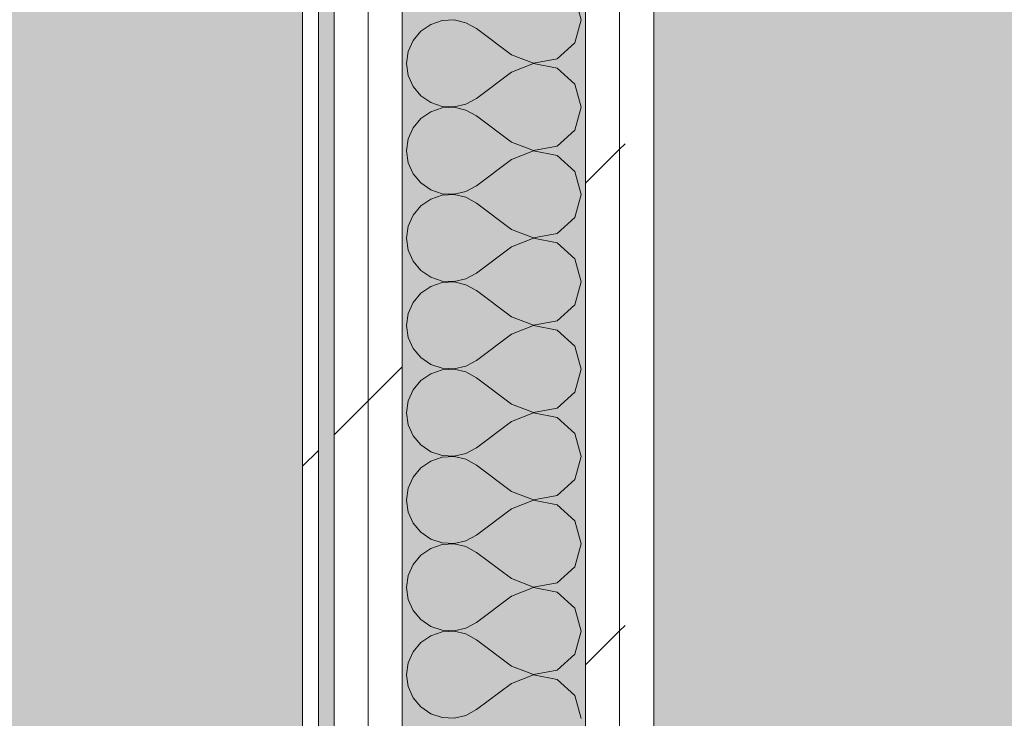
# Model space of a CAD drawing. Header units: millimetres. Extents: x -40968 to 13979, y -19284 to 4746.
# Tile 238 of 256: x -7263 to -6887, y -817 to -550. Entities that reach past the tile are written whole.
import ezdxf

# ---------------------------------------------------------------- set-up
doc = ezdxf.new("R2010")
doc.units = ezdxf.units.MM
doc.header["$MEASUREMENT"] = 0
doc.linetypes.add('Wipeout_Contour', pattern=[1000, 0, -1000])
doc.layers.add('Nuevo_08_E_Envans secs', color=7, linetype='Continuous')
doc.layers.add('Nuevo_14_PAV_Soft Light Grey 0554', color=7, linetype='Continuous')
doc.layers.add('Nuevo_08_E_Envans secs_Pluma_Nº__1', color=7, linetype='Continuous', lineweight=5)
for name, color, linetype, lineweight, true_color in [('Nuevo_08_E_Envans secs_Pluma_Nº__102', 7, 'Continuous', 5, 0xcccccc), ('Nuevo_08_E_Envans secs_Pluma_Nº__171', 171, 'Continuous', 13, 0xaaaaff), ('Nuevo_08_E_Envans secs_Pluma_Nº__177', 7, 'Continuous', 15, 0xf7e046), ('Nuevo_14_PAV_Soft Light Grey 0554_Pluma_Nº__245', 7, 'Continuous', 13, 0xe8e8e8)]:
    doc.layers.add(name, color=color, linetype=linetype, lineweight=lineweight, true_color=true_color)
pattern_1 = [(45, (0, 0), (-183.848, 183.848), [195, -65]), (45, (7e-14, 183.85), (-183.848, 183.848), [195, -65])]

# ---------------------------------------------------------------- blocks, each defined once
blk = doc.blocks.new('Forjado_1_1', base_point=(-23046.79, -1194.06))
at = {"layer": 'Nuevo_14_PAV_Soft Light Grey 0554_Pluma_Nº__245', "linetype": 'Continuous', "lineweight": 0, "true_color": 0xe8e8e8}
h = blk.add_hatch(color=254, dxfattribs=at)
h.paths.add_polyline_path([(-23046.79, -1194.06), (-1631.11, -1193.63), (-1631.11, -6938.97), (-1556.11, -6938.97), (-1556.11, -7503.98), (-1616.26, -7503.98), (-1616.05, -11935.98), (-1564.89, -11935.98), (-1564.89, -12491.98), (-2024.11, -12491.98), (-2024.11, -12338.98), (-6997.39, -12338.98), (-6997.39, -12391.98), (-3637.68, -12391.98), (-3638.94, -13690.72), (-3644.87, -17130.96), (428.17, -17130.98), (428.89, -16788.98), (778.89, -16788.98), (778.35, -17142.97), (2622.91, -17145.82), (2623.01, -17079.79), (3389.91, -17080.98), (3389.61, -17276.98), (5489.84, -17280.21), (5489.84, -17141.49), (5763.89, -17141.49), (5763.89, -16738.98), (6378.89, -16738.98), (6378.89, -12488.98), (5778.89, -12488.98), (5779.74, -11938.87), (6782.11, -11938.85), (6782.11, -9207.42), (6082.11, -9207.42), (6016.11, -7504.98), (6016.11, -9073.42), (2073.42, -9073.42), (2073.42, -5267.32), (5998.89, -5267.32), (5998.89, -1708.98), (5884.89, -967.98), (7332.11, -967.98), (7332.11, 1999.55), (-28277.4, 1999.55), (-23028.39, 1969.01)])
h.paths.add_polyline_path([(492.89, -5267.32), (1951.42, -5267.32), (1951.42, -9073.42), (492.89, -9073.42)], flags=0)
blk = doc.blocks.new('*X221')
at = {"layer": 'Nuevo_08_E_Envans secs_Pluma_Nº__102', "color": 254, "linetype": 'Continuous', "lineweight": 5, "true_color": 0xcccccc}
for p, q in [((-7048.77, -550), (-7051.26, -541.24)), ((-7106.23, -551.76), (-7110.02, -554.36)), ((-7101.87, -550.29), (-7106.23, -551.76)), ((-7097.28, -550.07), (-7101.87, -550.29)), ((-7092.8, -551.11), (-7097.28, -550.07)), ((-7088.77, -553.33), (-7092.8, -551.11)), ((-7051.26, -558.76), (-7048.77, -550)), ((-7110.02, -554.36), (-7112.95, -557.9)), ((-7075.44, -563.33), (-7088.77, -553.33)), ((-7112.95, -557.9), (-7114.81, -562.11)), ((-7057.99, -564.91), (-7051.26, -558.76)), ((-7114.81, -562.11), (-7115.44, -566.67)), ((-7075.44, -563.33), (-7066.94, -566.6)), ((-7115.44, -566.67), (-7114.81, -571.22)), ((-7066.94, -566.73), (-7075.44, -570)), ((-7066.94, -566.6), (-7057.99, -564.91)), ((-7057.99, -568.43), (-7066.94, -566.73)), ((-7114.81, -571.22), (-7112.95, -575.43)), ((-7075.44, -570), (-7088.77, -580)), ((-7051.26, -574.57), (-7057.99, -568.43)), ((-7048.77, -583.33), (-7051.26, -574.57)), ((-7112.95, -575.43), (-7110.02, -578.97)), ((-7110.02, -578.97), (-7106.23, -581.57)), ((-7106.23, -581.57), (-7101.87, -583.04)), ((-7097.28, -583.27), (-7092.8, -582.23)), ((-7092.8, -582.23), (-7088.77, -580)), ((-7106.23, -585.09), (-7110.02, -587.7)), ((-7101.87, -583.62), (-7106.23, -585.09)), ((-7101.87, -583.04), (-7097.28, -583.27)), ((-7097.28, -583.4), (-7101.87, -583.62)), ((-7092.8, -584.44), (-7097.28, -583.4)), ((-7088.77, -586.67), (-7092.8, -584.44)), ((-7051.26, -592.1), (-7048.77, -583.33)), ((-7110.02, -587.7), (-7112.95, -591.24)), ((-7075.44, -596.67), (-7088.77, -586.67)), ((-7112.95, -591.24), (-7114.81, -595.45)), ((-7057.99, -598.24), (-7051.26, -592.1)), ((-7114.81, -595.45), (-7115.44, -600)), ((-7075.44, -596.67), (-7066.94, -599.93)), ((-7115.44, -600), (-7114.81, -604.55)), ((-7066.94, -600.07), (-7075.44, -603.33)), ((-7066.94, -599.93), (-7057.99, -598.24)), ((-7057.99, -601.76), (-7066.94, -600.07)), ((-7114.81, -604.55), (-7112.95, -608.76)), ((-7075.44, -603.33), (-7088.77, -613.33)), ((-7051.26, -607.9), (-7057.99, -601.76)), ((-7112.95, -608.76), (-7110.02, -612.3)), ((-7048.77, -616.67), (-7051.26, -607.9)), ((-7110.02, -612.3), (-7106.23, -614.91)), ((-7106.23, -614.91), (-7101.87, -616.38)), ((-7097.28, -616.6), (-7092.8, -615.56)), ((-7092.8, -615.56), (-7088.77, -613.33)), ((-7106.23, -618.43), (-7110.02, -621.03)), ((-7101.87, -616.96), (-7106.23, -618.43)), ((-7101.87, -616.38), (-7097.28, -616.6)), ((-7097.28, -616.73), (-7101.87, -616.96)), ((-7092.8, -617.77), (-7097.28, -616.73)), ((-7088.77, -620), (-7092.8, -617.77)), ((-7075.44, -630), (-7088.77, -620)), ((-7051.26, -625.43), (-7048.77, -616.67)), ((-7110.02, -621.03), (-7112.95, -624.57)), ((-7112.95, -624.57), (-7114.81, -628.78)), ((-7057.99, -631.57), (-7051.26, -625.43)), ((-7114.81, -628.78), (-7115.44, -633.33)), ((-7075.44, -630), (-7066.94, -633.27)), ((-7115.44, -633.33), (-7114.81, -637.89)), ((-7066.94, -633.4), (-7075.44, -636.67)), ((-7066.94, -633.27), (-7057.99, -631.57)), ((-7057.99, -635.09), (-7066.94, -633.4)), ((-7051.26, -641.24), (-7057.99, -635.09)), ((-7114.81, -637.89), (-7112.95, -642.1)), ((-7075.44, -636.67), (-7088.77, -646.67)), ((-7112.95, -642.1), (-7110.02, -645.64)), ((-7048.77, -650), (-7051.26, -641.24)), ((-7110.02, -645.64), (-7106.23, -648.24)), ((-7106.23, -648.24), (-7101.87, -649.71)), ((-7101.87, -649.71), (-7097.28, -649.93)), ((-7097.28, -650.07), (-7101.87, -650.29)), ((-7097.28, -649.93), (-7092.8, -648.89)), ((-7092.8, -651.11), (-7097.28, -650.07)), ((-7092.8, -648.89), (-7088.77, -646.67)), ((-7051.26, -658.76), (-7048.77, -650)), ((-7106.23, -651.76), (-7110.02, -654.36)), ((-7101.87, -650.29), (-7106.23, -651.76)), ((-7088.77, -653.33), (-7092.8, -651.11)), ((-7075.44, -663.33), (-7088.77, -653.33)), ((-7110.02, -654.36), (-7112.95, -657.9)), ((-7112.95, -657.9), (-7114.81, -662.11)), ((-7057.99, -664.91), (-7051.26, -658.76)), ((-7114.81, -662.11), (-7115.44, -666.67)), ((-7075.44, -663.33), (-7066.94, -666.6)), ((-7066.94, -666.6), (-7057.99, -664.91)), ((-7115.44, -666.67), (-7114.81, -671.22)), ((-7066.94, -666.73), (-7075.44, -670)), ((-7057.99, -668.43), (-7066.94, -666.73)), ((-7051.26, -674.57), (-7057.99, -668.43)), ((-7114.81, -671.22), (-7112.95, -675.43)), ((-7075.44, -670), (-7088.77, -680)), ((-7112.95, -675.43), (-7110.02, -678.97)), ((-7048.77, -683.33), (-7051.26, -674.57)), ((-7110.02, -678.97), (-7106.23, -681.57)), ((-7092.8, -682.23), (-7088.77, -680)), ((-7106.23, -681.57), (-7101.87, -683.04)), ((-7101.87, -683.62), (-7106.23, -685.09)), ((-7101.87, -683.04), (-7097.28, -683.27)), ((-7097.28, -683.4), (-7101.87, -683.62)), ((-7097.28, -683.27), (-7092.8, -682.23)), ((-7092.8, -684.44), (-7097.28, -683.4)), ((-7051.26, -692.1), (-7048.77, -683.33)), ((-7110.02, -687.7), (-7112.95, -691.24)), ((-7106.23, -685.09), (-7110.02, -687.7)), ((-7088.77, -686.67), (-7092.8, -684.44)), ((-7075.44, -696.67), (-7088.77, -686.67)), ((-7112.95, -691.24), (-7114.81, -695.45)), ((-7057.99, -698.24), (-7051.26, -692.1)), ((-7114.81, -695.45), (-7115.44, -700)), ((-7075.44, -696.67), (-7066.94, -699.93)), ((-7066.94, -699.93), (-7057.99, -698.24)), ((-7115.44, -700), (-7114.81, -704.55)), ((-7066.94, -700.07), (-7075.44, -703.33)), ((-7057.99, -701.76), (-7066.94, -700.07)), ((-7051.26, -707.9), (-7057.99, -701.76)), ((-7114.81, -704.55), (-7112.95, -708.76)), ((-7075.44, -703.33), (-7088.77, -713.33)), ((-7112.95, -708.76), (-7110.02, -712.3)), ((-7048.77, -716.67), (-7051.26, -707.9)), ((-7110.02, -712.3), (-7106.23, -714.91)), ((-7092.8, -715.56), (-7088.77, -713.33)), ((-7106.23, -714.91), (-7101.87, -716.38)), ((-7101.87, -716.96), (-7106.23, -718.43)), ((-7101.87, -716.38), (-7097.28, -716.6)), ((-7097.28, -716.73), (-7101.87, -716.96)), ((-7097.28, -716.6), (-7092.8, -715.56)), ((-7092.8, -717.77), (-7097.28, -716.73)), ((-7088.77, -720), (-7092.8, -717.77)), ((-7051.26, -725.43), (-7048.77, -716.67)), ((-7110.02, -721.03), (-7112.95, -724.57)), ((-7106.23, -718.43), (-7110.02, -721.03)), ((-7075.44, -730), (-7088.77, -720)), ((-7112.95, -724.57), (-7114.81, -728.78)), ((-7114.81, -728.78), (-7115.44, -733.33)), ((-7057.99, -731.57), (-7051.26, -725.43)), ((-7075.44, -730), (-7066.94, -733.27)), ((-7066.94, -733.27), (-7057.99, -731.57)), ((-7115.44, -733.33), (-7114.81, -737.89)), ((-7066.94, -733.4), (-7075.44, -736.67)), ((-7057.99, -735.09), (-7066.94, -733.4)), ((-7051.26, -741.24), (-7057.99, -735.09)), ((-7114.81, -737.89), (-7112.95, -742.1)), ((-7075.44, -736.67), (-7088.77, -746.67)), ((-7112.95, -742.1), (-7110.02, -745.64)), ((-7048.77, -750), (-7051.26, -741.24)), ((-7110.02, -745.64), (-7106.23, -748.24)), ((-7092.8, -748.89), (-7088.77, -746.67)), ((-7106.23, -748.24), (-7101.87, -749.71)), ((-7101.87, -750.29), (-7106.23, -751.76)), ((-7101.87, -749.71), (-7097.28, -749.93)), ((-7097.28, -750.07), (-7101.87, -750.29)), ((-7097.28, -749.93), (-7092.8, -748.89)), ((-7092.8, -751.11), (-7097.28, -750.07)), ((-7088.77, -753.33), (-7092.8, -751.11)), ((-7051.26, -758.76), (-7048.77, -750)), ((-7110.02, -754.36), (-7112.95, -757.9)), ((-7106.23, -751.76), (-7110.02, -754.36)), ((-7075.44, -763.33), (-7088.77, -753.33)), ((-7112.95, -757.9), (-7114.81, -762.11)), ((-7057.99, -764.91), (-7051.26, -758.76)), ((-7114.81, -762.11), (-7115.44, -766.67)), ((-7115.44, -766.67), (-7114.81, -771.22)), ((-7075.44, -763.33), (-7066.94, -766.6)), ((-7066.94, -766.6), (-7057.99, -764.91)), ((-7075.44, -770), (-7088.77, -780)), ((-7066.94, -766.73), (-7075.44, -770)), ((-7057.99, -768.43), (-7066.94, -766.73)), ((-7051.26, -774.57), (-7057.99, -768.43)), ((-7114.81, -771.22), (-7112.95, -775.43)), ((-7112.95, -775.43), (-7110.02, -778.97)), ((-7048.77, -783.33), (-7051.26, -774.57)), ((-7110.02, -778.97), (-7106.23, -781.57)), ((-7106.23, -781.57), (-7101.87, -783.04)), ((-7092.8, -782.23), (-7088.77, -780)), ((-7106.23, -785.09), (-7110.02, -787.7)), ((-7101.87, -783.62), (-7106.23, -785.09)), ((-7101.87, -783.04), (-7097.28, -783.27)), ((-7097.28, -783.4), (-7101.87, -783.62)), ((-7097.28, -783.27), (-7092.8, -782.23)), ((-7092.8, -784.44), (-7097.28, -783.4)), ((-7088.77, -786.67), (-7092.8, -784.44)), ((-7051.26, -792.1), (-7048.77, -783.33)), ((-7110.02, -787.7), (-7112.95, -791.24)), ((-7075.44, -796.67), (-7088.77, -786.67)), ((-7112.95, -791.24), (-7114.81, -795.45)), ((-7057.99, -798.24), (-7051.26, -792.1)), ((-7114.81, -795.45), (-7115.44, -800)), ((-7075.44, -796.67), (-7066.94, -799.93)), ((-7115.44, -800), (-7114.81, -804.55)), ((-7066.94, -800.07), (-7075.44, -803.33)), ((-7066.94, -799.93), (-7057.99, -798.24)), ((-7057.99, -801.76), (-7066.94, -800.07)), ((-7075.44, -803.33), (-7088.77, -813.33)), ((-7051.26, -807.9), (-7057.99, -801.76)), ((-7114.81, -804.55), (-7112.95, -808.76)), ((-7048.77, -816.67), (-7051.26, -807.9)), ((-7112.95, -808.76), (-7110.02, -812.3)), ((-7110.02, -812.3), (-7106.23, -814.91)), ((-7106.23, -814.91), (-7101.87, -816.38)), ((-7092.8, -815.56), (-7088.77, -813.33)), ((-7101.87, -816.38), (-7097.28, -816.6)), ((-7097.28, -816.6), (-7092.8, -815.56))]:
    blk.add_line(p, q, dxfattribs=at)
blk = doc.blocks.new('Muro_87_1', base_point=(-7021.11, 1963.55))
at = {"color": 254, "linetype": 'Wipeout_Contour', "lineweight": 0, "ltscale": 28867.070188}
blk.add_wipeout([(-7034.11, 2084.55), (-7034.11, -1033.98), (-7021.11, -1033.98), (-7021.11, 2084.55)], dxfattribs=at).dxf.layer = 'Nuevo_08_E_Envans secs'
at = {"color": 254, "linetype": 'Wipeout_Contour', "lineweight": 0, "ltscale": 29286.449227}
blk.add_wipeout([(-7155.11, 1963.55), (-7155.11, -1033.98), (-7149.11, -1033.98), (-7149.11, 1963.55)], dxfattribs=at).dxf.layer = 'Nuevo_08_E_Envans secs'
at = {"layer": 'Nuevo_08_E_Envans secs_Pluma_Nº__171', "linetype": 'Continuous', "lineweight": 13, "true_color": 0xaaaaff}
h = blk.add_hatch(dxfattribs=at)
h.set_pattern_fill('Panellat_HPL_0001', color=161, style=0, pattern_type=2)
h.set_pattern_definition(pattern_1)
h.paths.add_polyline_path([(-7155.11, 1963.55), (-7155.11, -1033.98), (-7149.11, -1033.98), (-7149.11, 1963.55)])
at = {"layer": 'Nuevo_08_E_Envans secs_Pluma_Nº__177', "linetype": 'Continuous', "lineweight": 15, "true_color": 0xf7e046}
h = blk.add_hatch(dxfattribs=at)
h.set_pattern_fill('Panellat_HPL_0001', color=53, style=0, pattern_type=2)
h.set_pattern_definition(pattern_1)
h.paths.add_polyline_path([(-7034.11, 2084.55), (-7034.11, -1033.98), (-7021.11, -1033.98), (-7021.11, 2084.55)])
at = {"layer": 'Nuevo_08_E_Envans secs_Pluma_Nº__1', "color": 7, "linetype": 'Continuous', "lineweight": 5}
blk.add_line((-7149.11, -1033.98), (-7149.11, 1963.55), dxfattribs=at)
at = {"layer": 'Nuevo_08_E_Envans secs_Pluma_Nº__1', "color": 7, "linetype": 'Continuous', "lineweight": 5, "flags": 128}
for points in [[(-7021.11, -1033.98), (-7021.11, 2097.55)], [(-7155.11, 1963.55), (-7155.11, -1033.98)]]:
    blk.add_lwpolyline(points, dxfattribs=at)
at = {"color": 254, "linetype": 'Wipeout_Contour', "lineweight": 0, "ltscale": 28910.36148}
blk.add_wipeout([(-7047.11, 2071.55), (-7047.11, -1033.98), (-7034.11, -1033.98), (-7034.11, 2071.55)], dxfattribs=at).dxf.layer = 'Nuevo_08_E_Envans secs'
at = {"layer": 'Nuevo_08_E_Envans secs_Pluma_Nº__177', "linetype": 'Continuous', "lineweight": 15, "true_color": 0xf7e046}
h = blk.add_hatch(dxfattribs=at)
h.set_pattern_fill('Panellat_HPL_0001', color=53, style=0, pattern_type=2)
h.set_pattern_definition(pattern_1)
h.paths.add_polyline_path([(-7047.11, 2071.55), (-7047.11, -1033.98), (-7034.11, -1033.98), (-7034.11, 2071.55)])
at = {"layer": 'Nuevo_08_E_Envans secs_Pluma_Nº__1', "color": 7, "linetype": 'Continuous', "lineweight": 5}
for p, q in [((-7034.11, -1033.98), (-7034.11, 2071.55)), ((-7047.11, -1033.98), (-7047.11, 2001.55))]:
    blk.add_line(p, q, dxfattribs=at)
at = {"layer": 'Nuevo_08_E_Envans secs', "color": 7, "lineweight": 20}
blk.add_blockref('*X221', (0, 0), dxfattribs=at)
at = {"color": 254, "linetype": 'Wipeout_Contour', "lineweight": 0, "ltscale": 29188.446177}
blk.add_wipeout([(-7130.11, 1988.55), (-7130.11, -1033.98), (-7117.11, -1033.98), (-7117.11, 1988.55)], dxfattribs=at).dxf.layer = 'Nuevo_08_E_Envans secs'
at = {"layer": 'Nuevo_08_E_Envans secs_Pluma_Nº__177', "linetype": 'Continuous', "lineweight": 15, "true_color": 0xf7e046}
h = blk.add_hatch(dxfattribs=at)
h.set_pattern_fill('Panellat_HPL_0001', color=53, style=0, pattern_type=2)
h.set_pattern_definition(pattern_1)
h.paths.add_polyline_path([(-7130.11, 1988.55), (-7130.11, -1033.98), (-7117.11, -1033.98), (-7117.11, 1988.55)])
at = {"layer": 'Nuevo_08_E_Envans secs_Pluma_Nº__1', "color": 7, "linetype": 'Continuous', "lineweight": 5}
blk.add_line((-7117.11, -1033.98), (-7117.11, 1988.55), dxfattribs=at)
at = {"color": 254, "linetype": 'Wipeout_Contour', "lineweight": 0, "ltscale": 29232.263069}
blk.add_wipeout([(-7143.11, 1975.55), (-7143.11, -1033.98), (-7130.11, -1033.98), (-7130.11, 1975.55)], dxfattribs=at).dxf.layer = 'Nuevo_08_E_Envans secs'
at = {"layer": 'Nuevo_08_E_Envans secs_Pluma_Nº__177', "linetype": 'Continuous', "lineweight": 15, "true_color": 0xf7e046}
h = blk.add_hatch(dxfattribs=at)
h.set_pattern_fill('Panellat_HPL_0001', color=53, style=0, pattern_type=2)
h.set_pattern_definition(pattern_1)
h.paths.add_polyline_path([(-7143.11, 1975.55), (-7143.11, -1033.98), (-7130.11, -1033.98), (-7130.11, 1975.55)])
at = {"layer": 'Nuevo_08_E_Envans secs_Pluma_Nº__1', "color": 7, "linetype": 'Continuous', "lineweight": 5}
for p, q in [((-7130.11, -1033.98), (-7130.11, 1975.55)), ((-7143.11, -1033.98), (-7143.11, 1969.55))]:
    blk.add_line(p, q, dxfattribs=at)

msp = doc.modelspace()

# ---------------------------------------------------------------- block references
at = {"layer": 'Nuevo_14_PAV_Soft Light Grey 0554', "color": 254, "linetype": 'Continuous', "lineweight": 13, "true_color": 0xe8e8e8}
msp.add_blockref('Forjado_1_1', (-23046.79, -1194.06), dxfattribs=at)

# ---------------------------------------------------------------- next in the draw order: block references
at = {"layer": 'Nuevo_08_E_Envans secs', "color": 7, "lineweight": 20}
msp.add_blockref('Muro_87_1', (-7021.11, 1963.55), dxfattribs=at)

doc.saveas('drawing.dxf')
